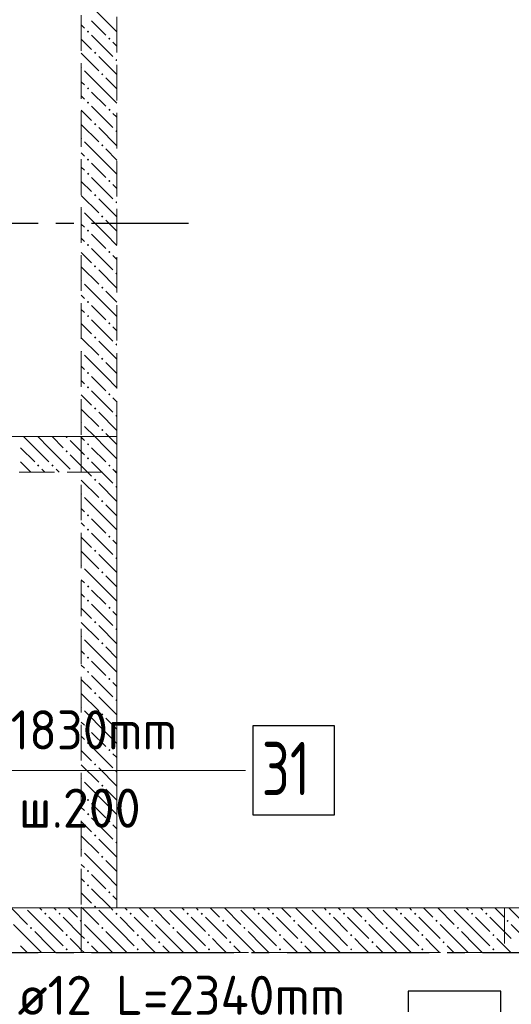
# Model space of a CAD drawing. Header units: millimetres. Extents: x 0 to 59400, y 0 to 42000.
# Tile 13 of 32: x 26496 to 29261, y 28490 to 34026. Entities that reach past the tile are written whole.
import ezdxf

# ---------------------------------------------------------------- set-up
doc = ezdxf.new("R2010")
doc.units = ezdxf.units.MM
doc.linetypes.add('______2', pattern=[270, 200, -70])
doc.linetypes.add('______5', pattern=[1100, 800, -100, 100, -100])
for name, color, linetype, lineweight in [('ДОП Верх по У', 7, 'Continuous', 18), ('ЖБ Перекрытие верхний уровень_1', 7, 'Continuous', 18), ('ЖБ Перекрытие нижний уровень с отделкой', 7, 'Continuous', 13), ('Позиционная метка номер позиции', 7, 'Continuous', 13)]:
    doc.layers.add(name, color=color, linetype=linetype, lineweight=lineweight)
doc.layers.add('ЖБ Стена верхний уровень', color=7, linetype='______2', lineweight=13, true_color=0x656565)
doc.layers.add('Оси', color=7, linetype='______5', lineweight=13, true_color=0x656565)
doc.styles.add('ISOCPEUR', font='txt')

msp = doc.modelspace()

# ---------------------------------------------------------------- hatches: boundary and pattern name
at = {"layer": 'ЖБ Стена верхний уровень', "linetype": 'Continuous', "lineweight": 18, "transparency": 33554687}
for points in [[(26874.1, 33959.6), (26880.6, 33966.1), (26887.1, 33959.6), (26880.6, 33953.1)], [(26994.1, 33919.6), (27000.6, 33926.1), (27007.1, 33919.6), (27000.6, 33913.1)], [(26914.1, 33839.6), (26920.6, 33846.1), (26927.1, 33839.6), (26920.6, 33833.1)], [(27034.1, 33799.6), (27040.6, 33806.1), (27042.7, 33803.9), (27042.7, 33795.2), (27040.6, 33793.1)], [(26842.7, 33763.9), (26847.1, 33759.6), (26842.7, 33755.2)], [(26954.1, 33719.6), (26960.6, 33726.1), (26967.1, 33719.6), (26960.6, 33713.1)], [(26874.1, 33639.6), (26880.6, 33646.1), (26887.1, 33639.6), (26880.6, 33633.1)], [(26874.1, 33559.6), (26880.6, 33566.1), (26887.1, 33559.6), (26880.6, 33553.1)], [(26994.1, 33519.6), (27000.6, 33526.1), (27007.1, 33519.6), (27000.6, 33513.1)], [(26914.1, 33439.6), (26920.6, 33446.1), (26927.1, 33439.6), (26920.6, 33433.1)], [(27034.1, 33399.6), (27040.6, 33406.1), (27042.7, 33403.9), (27042.7, 33395.2), (27040.6, 33393.1)], [(26842.7, 33363.9), (26847.1, 33359.6), (26842.7, 33355.2)], [(26954.1, 33319.6), (26960.6, 33326.1), (26967.1, 33319.6), (26960.6, 33313.1)], [(26874.1, 33239.6), (26880.6, 33246.1), (26887.1, 33239.6), (26880.6, 33233.1)], [(26874.1, 33159.6), (26880.6, 33166.1), (26887.1, 33159.6), (26880.6, 33153.1)], [(26994.1, 33119.6), (27000.6, 33126.1), (27007.1, 33119.6), (27000.6, 33113.1)], [(26914.1, 33039.6), (26920.6, 33046.1), (26927.1, 33039.6), (26920.6, 33033.1)], [(27034.1, 32999.6), (27040.6, 33006.1), (27042.7, 33003.9), (27042.7, 32995.2), (27040.6, 32993.1)], [(26842.7, 32963.9), (26847.1, 32959.6), (26842.7, 32955.2)], [(26954.1, 32919.6), (26960.6, 32926.1), (26967.1, 32919.6), (26960.6, 32913.1)], [(26874.1, 32839.6), (26880.6, 32846.1), (26887.1, 32839.6), (26880.6, 32833.1)], [(26874.1, 32759.6), (26880.6, 32766.1), (26887.1, 32759.6), (26880.6, 32753.1)], [(26994.1, 32719.6), (27000.6, 32726.1), (27007.1, 32719.6), (27000.6, 32713.1)], [(26914.1, 32639.6), (26920.6, 32646.1), (26927.1, 32639.6), (26920.6, 32633.1)], [(27034.1, 32599.6), (27040.6, 32606.1), (27042.7, 32603.9), (27042.7, 32595.2), (27040.6, 32593.1)], [(26842.7, 32563.9), (26847.1, 32559.6), (26842.7, 32555.2)], [(26954.1, 32519.6), (26960.6, 32526.1), (26967.1, 32519.6), (26960.6, 32513.1)], [(26874.1, 32439.6), (26880.6, 32446.1), (26887.1, 32439.6), (26880.6, 32433.1)], [(26874.1, 32359.6), (26880.6, 32366.1), (26887.1, 32359.6), (26880.6, 32353.1)], [(26994.1, 32319.6), (27000.6, 32326.1), (27007.1, 32319.6), (27000.6, 32313.1)], [(26914.1, 32239.6), (26920.6, 32246.1), (26927.1, 32239.6), (26920.6, 32233.1)], [(26842.7, 32163.9), (26847.1, 32159.6), (26842.7, 32155.2)], [(27034.1, 32199.6), (27040.6, 32206.1), (27042.7, 32203.9), (27042.7, 32195.2), (27040.6, 32193.1)], [(26954.1, 32119.6), (26960.6, 32126.1), (26967.1, 32119.6), (26960.6, 32113.1)], [(26874.1, 32039.6), (26880.6, 32046.1), (26887.1, 32039.6), (26880.6, 32033.1)], [(26874.1, 31959.6), (26880.6, 31966.1), (26887.1, 31959.6), (26880.6, 31953.1)], [(26994.1, 31919.6), (27000.6, 31926.1), (27007.1, 31919.6), (27000.6, 31913.1)], [(26914.1, 31839.6), (26920.6, 31846.1), (26927.1, 31839.6), (26920.6, 31833.1)], [(27034.1, 31799.6), (27040.6, 31806.1), (27042.7, 31803.9), (27042.7, 31795.2), (27040.6, 31793.1)], [(26842.7, 31763.9), (26847.1, 31759.6), (26842.7, 31755.2)], [(26954.1, 31719.6), (26960.6, 31726.1), (26967.1, 31719.6), (26960.6, 31713.1)], [(26754.1, 31679.6), (26756.5, 31682), (26764.6, 31682), (26767.1, 31679.6), (26760.6, 31673.1)], [(26874.1, 31639.6), (26880.6, 31646.1), (26887.1, 31639.6), (26880.6, 31633.1)], [(26874.1, 31639.6), (26880.6, 31646.1), (26887.1, 31639.6), (26880.6, 31633.1)], [(26754.1, 31599.6), (26760.6, 31606.1), (26767.1, 31599.6), (26760.6, 31593.1)], [(26874.1, 31559.6), (26880.6, 31566.1), (26887.1, 31559.6), (26880.6, 31553.1)], [(26874.1, 31559.6), (26880.6, 31566.1), (26887.1, 31559.6), (26880.6, 31553.1)], [(26594.1, 31519.6), (26600.6, 31526.1), (26607.1, 31519.6), (26600.6, 31513.1)], [(26674.1, 31519.6), (26680.6, 31526.1), (26687.1, 31519.6), (26680.6, 31513.1)], [(26994.1, 31519.6), (27000.6, 31526.1), (27007.1, 31519.6), (27000.6, 31513.1)], [(26994.1, 31519.6), (27000.6, 31526.1), (27007.1, 31519.6), (27000.6, 31513.1)], [(26796.5, 31482), (26800.6, 31486.1), (26804.6, 31482)], [(26914.1, 31439.6), (26920.6, 31446.1), (26927.1, 31439.6), (26920.6, 31433.1)], [(27034.1, 31399.6), (27040.6, 31406.1), (27042.7, 31403.9), (27042.7, 31395.2), (27040.6, 31393.1)], [(26842.7, 31363.9), (26847.1, 31359.6), (26842.7, 31355.2)], [(26954.1, 31319.6), (26960.6, 31326.1), (26967.1, 31319.6), (26960.6, 31313.1)], [(26874.1, 31239.6), (26880.6, 31246.1), (26887.1, 31239.6), (26880.6, 31233.1)], [(26874.1, 31159.6), (26880.6, 31166.1), (26887.1, 31159.6), (26880.6, 31153.1)], [(26994.1, 31119.6), (27000.6, 31126.1), (27007.1, 31119.6), (27000.6, 31113.1)], [(26914.1, 31039.6), (26920.6, 31046.1), (26927.1, 31039.6), (26920.6, 31033.1)], [(27034.1, 30999.6), (27040.6, 31006.1), (27042.7, 31003.9), (27042.7, 30995.2), (27040.6, 30993.1)], [(26842.7, 30963.9), (26847.1, 30959.6), (26842.7, 30955.2)], [(26954.1, 30919.6), (26960.6, 30926.1), (26967.1, 30919.6), (26960.6, 30913.1)], [(26874.1, 30839.6), (26880.6, 30846.1), (26887.1, 30839.6), (26880.6, 30833.1)], [(26874.1, 30759.6), (26880.6, 30766.1), (26887.1, 30759.6), (26880.6, 30753.1)], [(26994.1, 30719.6), (27000.6, 30726.1), (27007.1, 30719.6), (27000.6, 30713.1)], [(26914.1, 30639.6), (26920.6, 30646.1), (26927.1, 30639.6), (26920.6, 30633.1)], [(26842.7, 30563.9), (26847.1, 30559.6), (26842.7, 30555.2)], [(27034.1, 30599.6), (27040.6, 30606.1), (27042.7, 30603.9), (27042.7, 30595.2), (27040.6, 30593.1)], [(26954.1, 30519.6), (26960.6, 30526.1), (26967.1, 30519.6), (26960.6, 30513.1)], [(26874.1, 30439.6), (26880.6, 30446.1), (26887.1, 30439.6), (26880.6, 30433.1)], [(26874.1, 30359.6), (26880.6, 30366.1), (26887.1, 30359.6), (26880.6, 30353.1)], [(26994.1, 30319.6), (27000.6, 30326.1), (27007.1, 30319.6), (27000.6, 30313.1)], [(26914.1, 30239.6), (26920.6, 30246.1), (26927.1, 30239.6), (26920.6, 30233.1)], [(27034.1, 30199.6), (27040.6, 30206.1), (27042.7, 30203.9), (27042.7, 30195.2), (27040.6, 30193.1)], [(26842.7, 30163.9), (26847.1, 30159.6), (26842.7, 30155.2)], [(26954.1, 30119.6), (26960.6, 30126.1), (26967.1, 30119.6), (26960.6, 30113.1)], [(26874.1, 30039.6), (26880.6, 30046.1), (26887.1, 30039.6), (26880.6, 30033.1)], [(26874.1, 29959.6), (26880.6, 29966.1), (26887.1, 29959.6), (26880.6, 29953.1)], [(26994.1, 29919.6), (27000.6, 29926.1), (27007.1, 29919.6), (27000.6, 29913.1)], [(26914.1, 29839.6), (26920.6, 29846.1), (26927.1, 29839.6), (26920.6, 29833.1)], [(27034.1, 29799.6), (27040.6, 29806.1), (27042.7, 29803.9), (27042.7, 29795.2), (27040.6, 29793.1)], [(26842.7, 29763.9), (26847.1, 29759.6), (26842.7, 29755.2)], [(26954.1, 29719.6), (26960.6, 29726.1), (26967.1, 29719.6), (26960.6, 29713.1)], [(26874.1, 29639.6), (26880.6, 29646.1), (26887.1, 29639.6), (26880.6, 29633.1)], [(26874.1, 29559.6), (26880.6, 29566.1), (26887.1, 29559.6), (26880.6, 29553.1)], [(26994.1, 29519.6), (27000.6, 29526.1), (27007.1, 29519.6), (27000.6, 29513.1)], [(26914.1, 29439.6), (26920.6, 29446.1), (26927.1, 29439.6), (26920.6, 29433.1)], [(27034.1, 29399.6), (27040.6, 29406.1), (27042.7, 29403.9), (27042.7, 29395.2), (27040.6, 29393.1)], [(26842.7, 29363.9), (26847.1, 29359.6), (26842.7, 29355.2)], [(26954.1, 29319.6), (26960.6, 29326.1), (26967.1, 29319.6), (26960.6, 29313.1)], [(26874.1, 29239.6), (26880.6, 29246.1), (26887.1, 29239.6), (26880.6, 29233.1)], [(26874.1, 29159.6), (26880.6, 29166.1), (26887.1, 29159.6), (26880.6, 29153.1)], [(26994.1, 29119.6), (27000.6, 29126.1), (27007.1, 29119.6), (27000.6, 29113.1)], [(26914.1, 29039.6), (26920.6, 29046.1), (26927.1, 29039.6), (26920.6, 29033.1)], [(26634.1, 28999.6), (26640.6, 29006.1), (26647.1, 28999.6), (26640.6, 28993.1)], [(26714.1, 28999.6), (26720.6, 29006.1), (26727.1, 28999.6), (26720.6, 28993.1)], [(26834.1, 28959.6), (26840.6, 28966.1), (26842.7, 28963.9), (26842.7, 28955.2), (26840.6, 28953.1)], [(26842.7, 28963.9), (26847.1, 28959.6), (26842.7, 28955.2)], [(27034.1, 28999.6), (27040.6, 29006.1), (27047.1, 28999.6), (27040.6, 28993.1)], [(27114.1, 28999.6), (27120.6, 29006.1), (27127.1, 28999.6), (27120.6, 28993.1)], [(27234.1, 28959.6), (27240.6, 28966.1), (27247.1, 28959.6), (27240.6, 28953.1)], [(27434.1, 28999.6), (27440.6, 29006.1), (27447.1, 28999.6), (27440.6, 28993.1)], [(27514.1, 28999.6), (27520.6, 29006.1), (27527.1, 28999.6), (27520.6, 28993.1)], [(27634.1, 28959.6), (27640.6, 28966.1), (27647.1, 28959.6), (27640.6, 28953.1)], [(27834.1, 28999.6), (27840.6, 29006.1), (27847.1, 28999.6), (27840.6, 28993.1)], [(27914.1, 28999.6), (27920.6, 29006.1), (27927.1, 28999.6), (27920.6, 28993.1)], [(28034.1, 28959.6), (28040.6, 28966.1), (28047.1, 28959.6), (28040.6, 28953.1)], [(28234.1, 28999.6), (28240.6, 29006.1), (28247.1, 28999.6), (28240.6, 28993.1)], [(28314.1, 28999.6), (28320.6, 29006.1), (28327.1, 28999.6), (28320.6, 28993.1)], [(28434.1, 28959.6), (28440.6, 28966.1), (28447.1, 28959.6), (28440.6, 28953.1)], [(28634.1, 28999.6), (28640.6, 29006.1), (28647.1, 28999.6), (28640.6, 28993.1)], [(28714.1, 28999.6), (28720.6, 29006.1), (28727.1, 28999.6), (28720.6, 28993.1)], [(28834.1, 28959.6), (28840.6, 28966.1), (28847.1, 28959.6), (28840.6, 28953.1)], [(29034.1, 28999.6), (29040.6, 29006.1), (29047.1, 28999.6), (29040.6, 28993.1)], [(29114.1, 28999.6), (29120.6, 29006.1), (29127.1, 28999.6), (29120.6, 28993.1)], [(29234.1, 28959.6), (29240.6, 28966.1), (29247.1, 28959.6), (29240.6, 28953.1)], [(26554.1, 28919.6), (26560.6, 28926.1), (26567.1, 28919.6), (26560.6, 28913.1)], [(26954.1, 28919.6), (26960.6, 28926.1), (26967.1, 28919.6), (26960.6, 28913.1)], [(27354.1, 28919.6), (27360.6, 28926.1), (27367.1, 28919.6), (27360.6, 28913.1)], [(27754.1, 28919.6), (27760.6, 28926.1), (27767.1, 28919.6), (27760.6, 28913.1)], [(28154.1, 28919.6), (28160.6, 28926.1), (28167.1, 28919.6), (28160.6, 28913.1)], [(28554.1, 28919.6), (28560.6, 28926.1), (28567.1, 28919.6), (28560.6, 28913.1)], [(28954.1, 28919.6), (28960.6, 28926.1), (28967.1, 28919.6), (28960.6, 28913.1)], [(26754.1, 28879.6), (26760.6, 28886.1), (26767.1, 28879.6), (26760.6, 28873.1)], [(26874.1, 28839.6), (26880.6, 28846.1), (26887.1, 28839.6), (26880.6, 28833.1)], [(27154.1, 28879.6), (27160.6, 28886.1), (27167.1, 28879.6), (27160.6, 28873.1)], [(27274.1, 28839.6), (27280.6, 28846.1), (27287.1, 28839.6), (27280.6, 28833.1)], [(27554.1, 28879.6), (27560.6, 28886.1), (27567.1, 28879.6), (27560.6, 28873.1)], [(27674.1, 28839.6), (27680.6, 28846.1), (27687.1, 28839.6), (27680.6, 28833.1)], [(27954.1, 28879.6), (27960.6, 28886.1), (27967.1, 28879.6), (27960.6, 28873.1)], [(28074.1, 28839.6), (28080.6, 28846.1), (28087.1, 28839.6), (28080.6, 28833.1)], [(28354.1, 28879.6), (28360.6, 28886.1), (28367.1, 28879.6), (28360.6, 28873.1)], [(28474.1, 28839.6), (28480.6, 28846.1), (28487.1, 28839.6), (28480.6, 28833.1)], [(28754.1, 28879.6), (28760.6, 28886.1), (28767.1, 28879.6), (28760.6, 28873.1)], [(28874.1, 28839.6), (28880.6, 28846.1), (28887.1, 28839.6), (28880.6, 28833.1)], [(29154.1, 28879.6), (29160.6, 28886.1), (29167.1, 28879.6), (29160.6, 28873.1)], [(26754.1, 28799.6), (26760.6, 28806.1), (26767.1, 28799.6), (26760.6, 28793.1)], [(27154.1, 28799.6), (27160.6, 28806.1), (27167.1, 28799.6), (27160.6, 28793.1)], [(27554.1, 28799.6), (27560.6, 28806.1), (27567.1, 28799.6), (27560.6, 28793.1)], [(27954.1, 28799.6), (27960.6, 28806.1), (27967.1, 28799.6), (27960.6, 28793.1)], [(28354.1, 28799.6), (28360.6, 28806.1), (28367.1, 28799.6), (28360.6, 28793.1)], [(28754.1, 28799.6), (28760.6, 28806.1), (28767.1, 28799.6), (28760.6, 28793.1)], [(29154.1, 28799.6), (29160.6, 28806.1), (29167.1, 28799.6), (29160.6, 28793.1)]]:
    msp.add_hatch(color=7, dxfattribs=at).paths.add_polyline_path(points, flags=16)

# ---------------------------------------------------------------- linework, layer by layer
at = {"layer": 'ДОП Верх по У', "color": 7, "linetype": 'Continuous', "lineweight": 25, "transparency": 33554687}
for points in [[(27807.7, 29555.9), (28267.7, 29555.9), (28267.7, 30055.9), (27807.7, 30055.9), (27807.7, 29555.9)], [(28682.1, 28063.7), (29202.1, 28063.7), (29202.1, 28563.7), (28682.1, 28563.7), (28682.1, 28063.7)]]:
    msp.add_lwpolyline(points, dxfattribs=at)
at = {"layer": 'ЖБ Перекрытие верхний уровень_1', "color": 7, "linetype": 'Continuous', "lineweight": 18, "transparency": 33554687}
msp.add_line((37604.2, 29032), (24062.7, 29032), dxfattribs=at)
at = {"layer": 'ЖБ Перекрытие нижний уровень с отделкой', "color": 7, "linetype": 'Continuous', "lineweight": 13, "transparency": 33554687}
for p, q in [((26842.7, 31682), (25312.7, 31682)), ((27042.7, 29032), (27042.7, 31682)), ((25062.7, 28782), (26842.7, 28782))]:
    msp.add_line(p, q, dxfattribs=at)
at = {"layer": 'ЖБ Стена верхний уровень', "color": 251, "linetype": '______2', "lineweight": 13, "true_color": 0x656565, "transparency": 33554687}
for p, q in [((27042.7, 31682), (27042.7, 38032)), ((26842.7, 37832), (26842.7, 31682)), ((26842.7, 31682), (25412.7, 31682)), ((26842.7, 31682), (26842.7, 29032)), ((27042.7, 31682), (26842.7, 31682)), ((27042.7, 29032), (27042.7, 31682)), ((27042.7, 31482), (27042.7, 31682)), ((25412.7, 31482), (27042.7, 31482)), ((26842.7, 29032), (25312.7, 29032)), ((26842.7, 29032), (26842.7, 28782)), ((26842.7, 28782), (26842.7, 29032)), ((29222.7, 29032), (27042.7, 29032)), ((29222.7, 29032), (29222.7, 28782)), ((30022.7, 29032), (29222.7, 29032)), ((25312.7, 28782), (26842.7, 28782)), ((26842.7, 28782), (27042.7, 28782)), ((27042.7, 28782), (29222.7, 28782)), ((29222.7, 28782), (30022.7, 28782))]:
    msp.add_line(p, q, dxfattribs=at)
at = {"layer": 'ЖБ Стена верхний уровень', "color": 9, "linetype": 'Continuous', "lineweight": 18, "true_color": 0xc7c7c7, "transparency": 33554687}
for p, q in [((26980.6, 34019.6), (26860.6, 34139.6)), ((26860.6, 33979.6), (26842.7, 33997.4)), ((26900.6, 34019.6), (26980.6, 33939.6)), ((26980.6, 34019.6), (27042.7, 33957.4)), ((26900.6, 33939.6), (27020.6, 33819.6)), ((26842.7, 33917.4), (26900.6, 33859.6)), ((27042.7, 33877.4), (27020.6, 33899.6)), ((26842.7, 33837.4), (26940.6, 33739.6)), ((27042.7, 33717.4), (26940.6, 33819.6)), ((26980.6, 33619.6), (26860.6, 33739.6)), ((26842.7, 33677.4), (26860.6, 33659.6)), ((26980.6, 33699.6), (27042.7, 33637.4)), ((26900.6, 33619.6), (26980.6, 33539.6)), ((26980.6, 33619.6), (27042.7, 33557.4)), ((26860.6, 33579.6), (26842.7, 33597.4)), ((26842.7, 33517.4), (26900.6, 33459.6)), ((26900.6, 33539.6), (27020.6, 33419.6)), ((27042.7, 33477.4), (27020.6, 33499.6)), ((26842.7, 33437.4), (26940.6, 33339.6)), ((27042.7, 33317.4), (26940.6, 33419.6)), ((26980.6, 33219.6), (26860.6, 33339.6)), ((26842.7, 33277.4), (26860.6, 33259.6)), ((26980.6, 33299.6), (27042.7, 33237.4)), ((26900.6, 33219.6), (26980.6, 33139.6)), ((26980.6, 33219.6), (27042.7, 33157.4)), ((26860.6, 33179.6), (26842.7, 33197.4)), ((26842.7, 33117.4), (26900.6, 33059.6)), ((26900.6, 33139.6), (27020.6, 33019.6)), ((27042.7, 33077.4), (27020.6, 33099.6)), ((26842.7, 33037.4), (26940.6, 32939.6)), ((27042.7, 32917.4), (26940.6, 33019.6)), ((26980.6, 32819.6), (26860.6, 32939.6)), ((26980.6, 32899.6), (27042.7, 32837.4)), ((26842.7, 32877.4), (26860.6, 32859.6)), ((26860.6, 32779.6), (26842.7, 32797.4)), ((26900.6, 32819.6), (26980.6, 32739.6)), ((26980.6, 32819.6), (27042.7, 32757.4)), ((26842.7, 32717.4), (26900.6, 32659.6)), ((26900.6, 32739.6), (27020.6, 32619.6)), ((27042.7, 32677.4), (27020.6, 32699.6)), ((26842.7, 32637.4), (26940.6, 32539.6)), ((27042.7, 32517.4), (26940.6, 32619.6)), ((26980.6, 32419.6), (26860.6, 32539.6)), ((26980.6, 32499.6), (27042.7, 32437.4)), ((26842.7, 32477.4), (26860.6, 32459.6)), ((26860.6, 32379.6), (26842.7, 32397.4)), ((26900.6, 32419.6), (26980.6, 32339.6)), ((26980.6, 32419.6), (27042.7, 32357.4)), ((26900.6, 32339.6), (27020.6, 32219.6)), ((26842.7, 32317.4), (26900.6, 32259.6)), ((27042.7, 32277.4), (27020.6, 32299.6)), ((26842.7, 32237.4), (26940.6, 32139.6)), ((27042.7, 32117.4), (26940.6, 32219.6)), ((26980.6, 32019.6), (26860.6, 32139.6)), ((26842.7, 32077.4), (26860.6, 32059.6)), ((26980.6, 32099.6), (27042.7, 32037.4)), ((26860.6, 31979.6), (26842.7, 31997.4)), ((26900.6, 32019.6), (26980.6, 31939.6)), ((26980.6, 32019.6), (27042.7, 31957.4)), ((26842.7, 31917.4), (26900.6, 31859.6)), ((26900.6, 31939.6), (27020.6, 31819.6)), ((27042.7, 31877.4), (27020.6, 31899.6)), ((26842.7, 31837.4), (26940.6, 31739.6)), ((27042.7, 31717.4), (26940.6, 31819.6)), ((26918.1, 31682), (26860.6, 31739.6)), ((26580.6, 31619.6), (26518.1, 31682)), ((26598.1, 31682), (26660.6, 31619.6)), ((26678.1, 31682), (26740.6, 31619.6)), ((26838.1, 31682), (26860.6, 31659.6)), ((26842.7, 31677.4), (26860.6, 31659.6)), ((26980.6, 31619.6), (26918.1, 31682)), ((26980.6, 31619.6), (26918.1, 31682)), ((26980.6, 31699.6), (26998.1, 31682)), ((26998.1, 31682), (27042.7, 31637.4)), ((26998.1, 31682), (27042.7, 31637.4)), ((26500.6, 31619.6), (26580.6, 31539.6)), ((26580.6, 31619.6), (26660.6, 31539.6)), ((26660.6, 31619.6), (26780.6, 31499.6)), ((26820.6, 31619.6), (26780.6, 31659.6)), ((26860.6, 31579.6), (26820.6, 31619.6)), ((26900.6, 31619.6), (26980.6, 31539.6)), ((26900.6, 31619.6), (26980.6, 31539.6)), ((26980.6, 31619.6), (27042.7, 31557.4)), ((26980.6, 31619.6), (27042.7, 31557.4)), ((26780.6, 31579.6), (26878.1, 31482)), ((26860.6, 31579.6), (26842.7, 31597.4)), ((26500.6, 31539.6), (26558.1, 31482)), ((26638.1, 31482), (26620.6, 31499.6)), ((26700.6, 31499.6), (26718.1, 31482)), ((26842.7, 31517.4), (26900.6, 31459.6)), ((26900.6, 31539.6), (27020.6, 31419.6)), ((26900.6, 31539.6), (26958.1, 31482)), ((27042.7, 31477.4), (27020.6, 31499.6)), ((27038.1, 31482), (27020.6, 31499.6)), ((26842.7, 31437.4), (26940.6, 31339.6)), ((27042.7, 31317.4), (26940.6, 31419.6)), ((26980.6, 31219.6), (26860.6, 31339.6)), ((26980.6, 31299.6), (27042.7, 31237.4)), ((26842.7, 31277.4), (26860.6, 31259.6)), ((26860.6, 31179.6), (26842.7, 31197.4)), ((26900.6, 31219.6), (26980.6, 31139.6)), ((26980.6, 31219.6), (27042.7, 31157.4)), ((26842.7, 31117.4), (26900.6, 31059.6)), ((26900.6, 31139.6), (27020.6, 31019.6)), ((27042.7, 31077.4), (27020.6, 31099.6)), ((26842.7, 31037.4), (26940.6, 30939.6)), ((27042.7, 30917.4), (26940.6, 31019.6)), ((26980.6, 30819.6), (26860.6, 30939.6)), ((26980.6, 30899.6), (27042.7, 30837.4)), ((26842.7, 30877.4), (26860.6, 30859.6)), ((26860.6, 30779.6), (26842.7, 30797.4)), ((26900.6, 30819.6), (26980.6, 30739.6)), ((26980.6, 30819.6), (27042.7, 30757.4)), ((26900.6, 30739.6), (27020.6, 30619.6)), ((26842.7, 30717.4), (26900.6, 30659.6)), ((27042.7, 30677.4), (27020.6, 30699.6)), ((26842.7, 30637.4), (26940.6, 30539.6)), ((27042.7, 30517.4), (26940.6, 30619.6)), ((26980.6, 30419.6), (26860.6, 30539.6)), ((26842.7, 30477.4), (26860.6, 30459.6)), ((26980.6, 30499.6), (27042.7, 30437.4)), ((26860.6, 30379.6), (26842.7, 30397.4)), ((26900.6, 30419.6), (26980.6, 30339.6)), ((26980.6, 30419.6), (27042.7, 30357.4)), ((26900.6, 30339.6), (27020.6, 30219.6)), ((26842.7, 30317.4), (26900.6, 30259.6)), ((27042.7, 30277.4), (27020.6, 30299.6)), ((26842.7, 30237.4), (26940.6, 30139.6)), ((27042.7, 30117.4), (26940.6, 30219.6)), ((26980.6, 30019.6), (26860.6, 30139.6)), ((26842.7, 30077.4), (26860.6, 30059.6)), ((26980.6, 30099.6), (27042.7, 30037.4)), ((26900.6, 30019.6), (26980.6, 29939.6)), ((26980.6, 30019.6), (27042.7, 29957.4)), ((26860.6, 29979.6), (26842.7, 29997.4)), ((26842.7, 29917.4), (26900.6, 29859.6)), ((26900.6, 29939.6), (27020.6, 29819.6)), ((27042.7, 29877.4), (27020.6, 29899.6)), ((26842.7, 29837.4), (26940.6, 29739.6)), ((27042.7, 29717.4), (26940.6, 29819.6)), ((26980.6, 29619.6), (26860.6, 29739.6)), ((26842.7, 29677.4), (26860.6, 29659.6)), ((26980.6, 29699.6), (27042.7, 29637.4)), ((26900.6, 29619.6), (26980.6, 29539.6)), ((26980.6, 29619.6), (27042.7, 29557.4)), ((26860.6, 29579.6), (26842.7, 29597.4)), ((26842.7, 29517.4), (26900.6, 29459.6)), ((26900.6, 29539.6), (27020.6, 29419.6)), ((27042.7, 29477.4), (27020.6, 29499.6)), ((26842.7, 29437.4), (26940.6, 29339.6)), ((27042.7, 29317.4), (26940.6, 29419.6)), ((26980.6, 29219.6), (26860.6, 29339.6)), ((26980.6, 29299.6), (27042.7, 29237.4)), ((26842.7, 29277.4), (26860.6, 29259.6)), ((26860.6, 29179.6), (26842.7, 29197.4)), ((26900.6, 29219.6), (26980.6, 29139.6)), ((26980.6, 29219.6), (27042.7, 29157.4)), ((26900.6, 29139.6), (27008.1, 29032)), ((26842.7, 29117.4), (26900.6, 29059.6)), ((27042.7, 29077.4), (27020.6, 29099.6)), ((26448.1, 29032), (26540.6, 28939.6)), ((26660.6, 28899.6), (26540.6, 29019.6)), ((26608.1, 29032), (26620.6, 29019.6)), ((26700.6, 29019.6), (26688.1, 29032)), ((26768.1, 29032), (26820.6, 28979.6)), ((26842.7, 29037.4), (26848.1, 29032)), ((26848.1, 29032), (26940.6, 28939.6)), ((27060.6, 28899.6), (26940.6, 29019.6)), ((27008.1, 29032), (27020.6, 29019.6)), ((27100.6, 29019.6), (27088.1, 29032)), ((27168.1, 29032), (27220.6, 28979.6)), ((27248.1, 29032), (27340.6, 28939.6)), ((27460.6, 28899.6), (27340.6, 29019.6)), ((27408.1, 29032), (27420.6, 29019.6)), ((27500.6, 29019.6), (27488.1, 29032)), ((27568.1, 29032), (27620.6, 28979.6)), ((27648.1, 29032), (27740.6, 28939.6)), ((27860.6, 28899.6), (27740.6, 29019.6)), ((27808.1, 29032), (27820.6, 29019.6)), ((27900.6, 29019.6), (27888.1, 29032)), ((27968.1, 29032), (28020.6, 28979.6)), ((28048.1, 29032), (28140.6, 28939.6)), ((28260.6, 28899.6), (28140.6, 29019.6)), ((28208.1, 29032), (28220.6, 29019.6)), ((28300.6, 29019.6), (28288.1, 29032)), ((28368.1, 29032), (28420.6, 28979.6)), ((28448.1, 29032), (28540.6, 28939.6)), ((28660.6, 28899.6), (28540.6, 29019.6)), ((28608.1, 29032), (28620.6, 29019.6)), ((28700.6, 29019.6), (28688.1, 29032)), ((28768.1, 29032), (28820.6, 28979.6)), ((28848.1, 29032), (28940.6, 28939.6)), ((29060.6, 28899.6), (28940.6, 29019.6)), ((29008.1, 29032), (29020.6, 29019.6)), ((29100.6, 29019.6), (29088.1, 29032)), ((29168.1, 29032), (29220.6, 28979.6)), ((29248.1, 29032), (29340.6, 28939.6)), ((26660.6, 28979.6), (26740.6, 28899.6)), ((26740.6, 28979.6), (26842.7, 28877.4)), ((27060.6, 28979.6), (27140.6, 28899.6)), ((27140.6, 28979.6), (27260.6, 28859.6)), ((27460.6, 28979.6), (27540.6, 28899.6)), ((27540.6, 28979.6), (27660.6, 28859.6)), ((27860.6, 28979.6), (27940.6, 28899.6)), ((27940.6, 28979.6), (28060.6, 28859.6)), ((28260.6, 28979.6), (28340.6, 28899.6)), ((28340.6, 28979.6), (28460.6, 28859.6)), ((28660.6, 28979.6), (28740.6, 28899.6)), ((28740.6, 28979.6), (28860.6, 28859.6)), ((29060.6, 28979.6), (29140.6, 28899.6)), ((29140.6, 28979.6), (29260.6, 28859.6)), ((26580.6, 28819.6), (26460.6, 28939.6)), ((26580.6, 28899.6), (26660.6, 28819.6)), ((26660.6, 28899.6), (26740.6, 28819.6)), ((26980.6, 28819.6), (26860.6, 28939.6)), ((26980.6, 28899.6), (27060.6, 28819.6)), ((27060.6, 28899.6), (27140.6, 28819.6)), ((27380.6, 28819.6), (27260.6, 28939.6)), ((27380.6, 28899.6), (27460.6, 28819.6)), ((27460.6, 28899.6), (27540.6, 28819.6)), ((27780.6, 28819.6), (27660.6, 28939.6)), ((27780.6, 28899.6), (27860.6, 28819.6)), ((27860.6, 28899.6), (27940.6, 28819.6)), ((28180.6, 28819.6), (28060.6, 28939.6)), ((28180.6, 28899.6), (28260.6, 28819.6)), ((28260.6, 28899.6), (28340.6, 28819.6)), ((28580.6, 28819.6), (28460.6, 28939.6)), ((28580.6, 28899.6), (28660.6, 28819.6)), ((28660.6, 28899.6), (28740.6, 28819.6)), ((28980.6, 28819.6), (28860.6, 28939.6)), ((28980.6, 28899.6), (29060.6, 28819.6)), ((29060.6, 28899.6), (29140.6, 28819.6)), ((29380.6, 28819.6), (29260.6, 28939.6)), ((26820.6, 28819.6), (26780.6, 28859.6)), ((26842.7, 28877.4), (26860.6, 28859.6)), ((27220.6, 28819.6), (27180.6, 28859.6)), ((27620.6, 28819.6), (27580.6, 28859.6)), ((28020.6, 28819.6), (27980.6, 28859.6)), ((28420.6, 28819.6), (28380.6, 28859.6)), ((28820.6, 28819.6), (28780.6, 28859.6)), ((29220.6, 28819.6), (29180.6, 28859.6)), ((26500.6, 28819.6), (26538.1, 28782)), ((26580.6, 28819.6), (26618.1, 28782)), ((26660.6, 28819.6), (26698.1, 28782)), ((26842.7, 28797.4), (26820.6, 28819.6)), ((26858.1, 28782), (26842.7, 28797.4)), ((26900.6, 28819.6), (26938.1, 28782)), ((26980.6, 28819.6), (27018.1, 28782)), ((27060.6, 28819.6), (27098.1, 28782)), ((27258.1, 28782), (27220.6, 28819.6)), ((27300.6, 28819.6), (27338.1, 28782)), ((27380.6, 28819.6), (27418.1, 28782)), ((27460.6, 28819.6), (27498.1, 28782)), ((27658.1, 28782), (27620.6, 28819.6)), ((27700.6, 28819.6), (27738.1, 28782)), ((27780.6, 28819.6), (27818.1, 28782)), ((27860.6, 28819.6), (27898.1, 28782)), ((28058.1, 28782), (28020.6, 28819.6)), ((28100.6, 28819.6), (28138.1, 28782)), ((28180.6, 28819.6), (28218.1, 28782)), ((28260.6, 28819.6), (28298.1, 28782)), ((28458.1, 28782), (28420.6, 28819.6)), ((28500.6, 28819.6), (28538.1, 28782)), ((28580.6, 28819.6), (28618.1, 28782)), ((28660.6, 28819.6), (28698.1, 28782)), ((28858.1, 28782), (28820.6, 28819.6)), ((28900.6, 28819.6), (28938.1, 28782)), ((28980.6, 28819.6), (29018.1, 28782)), ((29060.6, 28819.6), (29098.1, 28782)), ((29258.1, 28782), (29220.6, 28819.6))]:
    msp.add_line(p, q, dxfattribs=at)
at = {"layer": 'Оси', "color": 8, "linetype": '______5', "lineweight": -3, "transparency": 33554687}
for p, q in [((3800, 32882), (27445.3, 32882)), ((3800, 28782), (38610, 28782))]:
    msp.add_line(p, q, dxfattribs=at)
at = {"layer": 'Позиционная метка номер позиции', "color": 7, "linetype": 'Continuous', "lineweight": 13, "transparency": 33554687}
for p, q in [((24152.7, 29805.9), (27566.7, 29805.9)), ((24352.7, 29805.9), (27766.7, 29805.9))]:
    msp.add_line(p, q, dxfattribs=at)

# ---------------------------------------------------------------- texts
at = {"layer": 'ДОП Верх по У', "color": 7, "linetype": 'Continuous', "lineweight": 13, "transparency": 33554687, "attachment_point": 7, "style": 'ISOCPEUR'}
for s, insert, char_height, width in [('\\W0.94;ø12 L=1830mm ', (25614.7, 29923.3), 220, 2104.383), ('\\W0.75;31', (27857.7, 29665.9), 300, 472.272), ('\\W0.97;2шт. ш.200 ', (25812.7, 29483.3), 220, 1712.331), ('\\W0.96;ø12 L=2340mm ', (26484.1, 28431), 220, 2172.605)]:
    msp.add_mtext(s, dxfattribs=dict(at, insert=insert, char_height=char_height, width=width))

doc.saveas('drawing.dxf')
